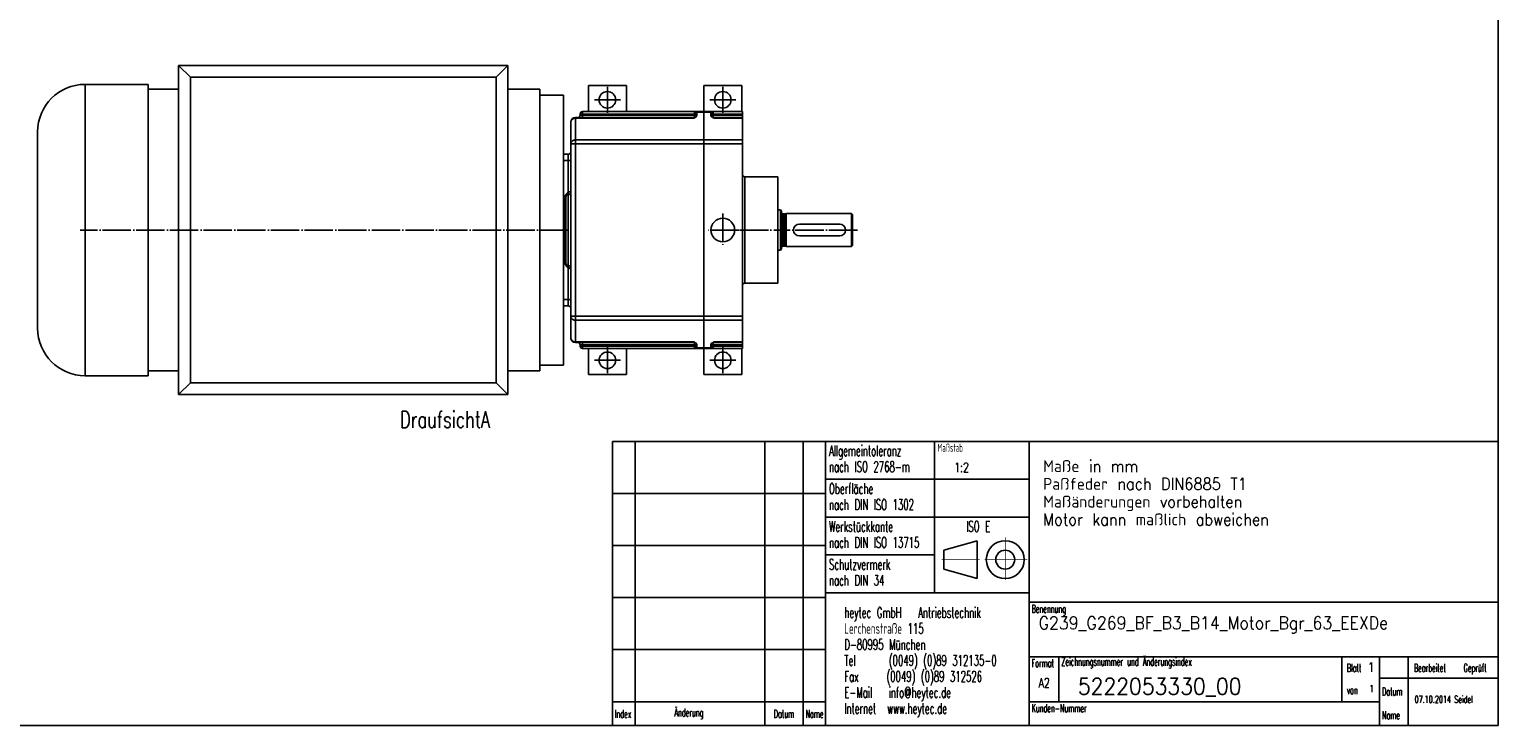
# Model space of a CAD drawing. Header units: inches. Extents: x 0 to 561, y 0 to 409.
# Tile 13 of 20: x 250 to 561, y 0 to 147. Entities that reach past the tile are written whole.
import ezdxf

# ---------------------------------------------------------------- set-up
doc = ezdxf.new("R2010")
doc.units = ezdxf.units.IN
doc.linetypes.add('DOT_CENTER', pattern=[14, 12, -1, 0, -1])
doc.layers.add('1', color=7, linetype='Continuous')
doc.styles.add('CONVERTER_11', font='txt.shx', dxfattribs={"width": 0.72})
doc.styles.add('CONVERTER_12', font='txt.shx', dxfattribs={"width": 0.9})
doc.styles.add('CONVERTER_13', font='simplex.shx', dxfattribs={"width": 0.665})
doc.styles.add('CONVERTER_14', font='txt.shx', dxfattribs={"width": 0.585})
doc.styles.add('CONVERTER_15', font='txt.shx', dxfattribs={"width": 0.63})

# ---------------------------------------------------------------- blocks, each defined once
blk = doc.blocks.new('014_G239_G269_BF_B3_B14_Motor_Bgr_63_EEXDe_1_1__1', base_point=(503.5, 139.75))
at = {"color": 7, "linetype": 'Continuous'}
for p, q in [((563, 278.75), (702, 278.75)), ((563, 139.75), (563, 278.75)), ((563, 278.75), (568, 273.75)), ((702, 278.75), (697, 273.75)), ((702, 139.75), (702, 278.75)), ((550.09, 270.75), (523.5, 270.75)), ((550.09, 268.75), (550.09, 270.75)), ((563, 268.75), (550.09, 268.75)), ((550.09, 149.75), (550.09, 268.75)), ((715.5, 268.75), (702, 268.75)), ((715.5, 266.25), (715.5, 268.75)), ((736, 259.25), (736, 270.25)), ((736, 270.25), (752, 270.25)), ((752, 270.25), (752, 259.25)), ((784.7, 270.25), (800.7, 270.25)), ((784.7, 259.25), (784.7, 270.25)), ((800.7, 270.25), (800.7, 259.25)), ((715.5, 152.25), (715.5, 266.25)), ((725.5, 266.25), (715.5, 266.25)), ((725.5, 241.25), (725.5, 266.25)), ((730.5, 256.75), (731.5, 256.75)), ((731.5, 256.75), (733.5, 256.75)), ((732.5, 257.75), (732.5, 258.25)), ((780.7, 259.25), (733.5, 259.25)), ((733.5, 256.75), (780.69, 256.75)), ((780.69, 256.48), (780.69, 256.75)), ((780.69, 256.75), (780.7, 256.75)), ((781.7, 259.25), (780.7, 259.25)), ((784.7, 259.25), (781.7, 259.25)), ((781.7, 258.98), (781.7, 259.25)), ((781.7, 258.25), (781.7, 258.98)), ((781.7, 257.75), (781.7, 258.25)), ((784.7, 259.25), (787.7, 259.25)), ((787.7, 259.25), (788.7, 259.25)), ((787.7, 258.98), (787.7, 259.25)), ((787.7, 258.25), (787.7, 258.98)), ((787.7, 257.75), (787.7, 258.25)), ((788.7, 259.25), (801, 259.25)), ((788.7, 256.75), (788.71, 256.75)), ((788.71, 256.75), (801, 256.75)), ((788.71, 256.48), (788.71, 256.75)), ((801, 258.25), (801, 259.25)), ((801, 258.25), (801, 257.75)), ((801, 256.75), (801, 257.75)), ((801, 256.48), (801, 256.75)), ((801, 247.33), (801, 256.48)), ((503.5, 167.75), (503.5, 250.75)), ((728.5, 245.6), (728.5, 254.75)), ((728.5, 245.6), (728.5, 242.25)), ((801, 245.6), (801, 247.33)), ((801, 232.75), (801, 245.6)), ((725.5, 238.55), (725.5, 241.25)), ((727.5, 241.25), (725.5, 241.25)), ((725.5, 211.55), (725.5, 238.55)), ((728.5, 242.25), (728.5, 239.01)), ((728.5, 239.01), (728.5, 225.76)), ((801, 185.75), (801, 232.75)), ((802, 231.75), (816, 231.75)), ((816, 231.75), (816, 217.75)), ((728.5, 225.76), (728.5, 225.25)), ((728.5, 225.25), (728.5, 193.25)), ((726.5, 223.25), (726.5, 223.23)), ((726.5, 223.23), (726.5, 211.78)), ((816, 217.75), (816, 200.75)), ((816, 217.75), (817, 217.75)), ((817.5, 217.25), (817, 217.75)), ((817, 217.75), (817, 200.75)), ((725.5, 206.95), (725.5, 211.55)), ((726.5, 211.78), (726.5, 206.72)), ((817.5, 217.25), (817.5, 216.65)), ((817.5, 216.65), (817.5, 201.85)), ((818.75, 216.05), (818.1, 216.05)), ((818.75, 216.05), (819.5, 216.25)), ((818.75, 216.05), (818.75, 209.25)), ((819.5, 216.25), (819.5, 202.25)), ((819.5, 216.25), (847, 216.25)), ((825.03, 211.75), (842.03, 211.75)), ((847, 216.25), (847, 202.25)), ((847.5, 215.75), (847, 216.25)), ((847.5, 215.75), (847.5, 202.75)), ((725.5, 179.95), (725.5, 206.95)), ((726.5, 206.72), (726.5, 195.27)), ((818.75, 209.25), (818.75, 202.45)), ((842.03, 206.75), (825.03, 206.75)), ((816, 200.75), (817, 200.75)), ((816, 200.75), (816, 186.75)), ((817.5, 201.25), (817, 200.75)), ((817.5, 201.85), (817.5, 201.25)), ((818.75, 202.45), (818.1, 202.45)), ((818.75, 202.45), (819.5, 202.25)), ((819.5, 202.25), (847, 202.25)), ((847.5, 202.75), (847, 202.25)), ((726.5, 195.27), (726.5, 195.25)), ((728.5, 193.25), (728.5, 192.74)), ((728.5, 192.74), (728.5, 179.49)), ((802, 186.75), (816, 186.75)), ((801, 172.9), (801, 185.75)), ((725.5, 177.25), (725.5, 179.95)), ((727.5, 177.25), (725.5, 177.25)), ((725.5, 152.25), (725.5, 177.25)), ((728.5, 179.49), (728.5, 176.25)), ((728.5, 176.25), (728.5, 172.9)), ((728.5, 172.9), (728.5, 163.75)), ((801, 172.9), (801, 171.17)), ((801, 171.17), (801, 162.02)), ((730.5, 161.75), (731.5, 161.75)), ((731.5, 161.75), (733.5, 161.75)), ((733.5, 161.75), (780.69, 161.75)), ((780.69, 162.02), (780.69, 161.75)), ((780.69, 161.75), (780.7, 161.75)), ((788.7, 161.75), (788.71, 161.75)), ((788.71, 162.02), (788.71, 161.75)), ((788.71, 161.75), (801, 161.75)), ((801, 162.02), (801, 161.75)), ((801, 161.75), (801, 160.75)), ((732.5, 160.75), (732.5, 160.25)), ((780.7, 159.25), (733.5, 159.25)), ((736, 148.25), (736, 159.25)), ((752, 159.25), (752, 148.25)), ((781.7, 159.25), (780.7, 159.25)), ((781.7, 160.75), (781.7, 160.25)), ((781.7, 160.25), (781.7, 159.52)), ((781.7, 159.25), (781.7, 159.52)), ((784.7, 159.25), (781.7, 159.25)), ((784.7, 159.25), (787.7, 159.25)), ((784.7, 148.25), (784.7, 159.25)), ((787.7, 160.75), (787.7, 160.25)), ((787.7, 160.25), (787.7, 159.52)), ((787.7, 159.52), (787.7, 159.25)), ((787.7, 159.25), (788.7, 159.25)), ((788.7, 159.25), (801, 159.25)), ((800.7, 159.25), (800.7, 148.25)), ((801, 160.25), (801, 160.75)), ((801, 160.25), (801, 159.25)), ((550.09, 147.75), (550.09, 149.75)), ((563, 149.75), (550.09, 149.75)), ((715.5, 149.75), (702, 149.75)), ((715.5, 149.75), (715.5, 152.25)), ((725.5, 152.25), (715.5, 152.25)), ((550.09, 147.75), (523.5, 147.75)), ((568, 144.75), (563, 139.75)), ((697, 144.75), (702, 139.75)), ((752, 148.25), (736, 148.25)), ((800.7, 148.25), (784.7, 148.25)), ((563, 139.75), (702, 139.75))]:
    blk.add_line(p, q, dxfattribs=at)
at = {"color": 8, "linetype": 'Continuous'}
for p, q in [((568, 273.75), (697, 273.75)), ((568, 144.75), (568, 273.75)), ((697, 144.75), (697, 273.75)), ((523.5, 147.75), (523.5, 270.75)), ((730.5, 256.75), (730.5, 256.48)), ((730.5, 256.48), (780.69, 256.48)), ((730.5, 247.33), (730.5, 256.48)), ((732.5, 258.25), (733.5, 258.25)), ((732.5, 257.75), (733.5, 257.75)), ((733.5, 258.25), (733.5, 259.25)), ((733.5, 257.75), (733.5, 258.25)), ((780.7, 258.25), (733.5, 258.25)), ((733.5, 256.75), (733.5, 257.75)), ((733.5, 257.75), (780.7, 257.75)), ((780.7, 257.75), (780.7, 258.25)), ((780.7, 256.75), (780.7, 257.75)), ((781.7, 257.75), (780.7, 257.75)), ((784.7, 258.98), (781.7, 258.98)), ((784.7, 258.98), (784.7, 259.25)), ((784.7, 258.98), (787.7, 258.98)), ((784.7, 247.33), (784.7, 258.98)), ((787.7, 257.75), (788.7, 257.75)), ((801, 258.25), (788.7, 258.25)), ((788.7, 257.75), (788.7, 258.25)), ((801, 257.75), (788.7, 257.75)), ((788.7, 256.75), (788.7, 257.75)), ((788.71, 256.48), (801, 256.48)), ((730.5, 245.6), (728.5, 245.6)), ((730.5, 247.33), (784.7, 247.33)), ((730.5, 247.33), (730.5, 245.6)), ((730.5, 245.6), (784.7, 245.6)), ((730.5, 245.6), (730.5, 172.9)), ((784.7, 247.33), (801, 247.33)), ((784.7, 245.6), (784.7, 247.33)), ((784.7, 245.6), (801, 245.6)), ((784.7, 245.6), (784.7, 172.9)), ((727.5, 238.55), (725.5, 238.55)), ((727.5, 238.55), (727.5, 241.25)), ((727.5, 225.3), (727.5, 238.55)), ((802, 231.75), (802, 186.75)), ((727.5, 225.3), (727.5, 224.25)), ((727.5, 194.25), (727.5, 224.25)), ((726, 223), (726, 211.55)), ((725.5, 211.55), (726, 211.55)), ((818.1, 216.05), (818.1, 209.25)), ((725.5, 206.95), (726, 206.95)), ((726, 195.5), (726, 206.95)), ((818.1, 209.25), (818.1, 202.45)), ((727.5, 194.25), (727.5, 193.2)), ((727.5, 193.2), (727.5, 179.95)), ((727.5, 179.95), (725.5, 179.95)), ((727.5, 179.95), (727.5, 177.25)), ((730.5, 172.9), (728.5, 172.9)), ((730.5, 172.9), (784.7, 172.9)), ((730.5, 172.9), (730.5, 171.17)), ((730.5, 171.17), (730.5, 162.02)), ((730.5, 171.17), (784.7, 171.17)), ((784.7, 172.9), (801, 172.9)), ((784.7, 172.9), (784.7, 171.17)), ((784.7, 171.17), (801, 171.17)), ((784.7, 171.17), (784.7, 159.52)), ((730.5, 162.02), (730.5, 161.75)), ((730.5, 162.02), (780.69, 162.02)), ((733.5, 161.75), (733.5, 160.75)), ((780.7, 161.75), (780.7, 160.75)), ((788.7, 161.75), (788.7, 160.75)), ((788.71, 162.02), (801, 162.02)), ((732.5, 160.75), (733.5, 160.75)), ((732.5, 160.25), (733.5, 160.25)), ((733.5, 160.75), (733.5, 160.25)), ((733.5, 160.75), (780.7, 160.75)), ((733.5, 160.25), (733.5, 159.25)), ((780.7, 160.25), (733.5, 160.25)), ((780.7, 160.75), (780.7, 160.25)), ((781.7, 160.75), (780.7, 160.75)), ((784.7, 159.52), (781.7, 159.52)), ((784.7, 159.52), (787.7, 159.52)), ((784.7, 159.52), (784.7, 159.25)), ((787.7, 160.75), (788.7, 160.75)), ((801, 160.75), (788.7, 160.75)), ((788.7, 160.75), (788.7, 160.25)), ((788.7, 160.25), (801, 160.25)), ((568, 144.75), (697, 144.75))]:
    blk.add_line(p, q, dxfattribs=at)
at = {"color": 7, "linetype": 'Continuous'}
for centre, radius in [((744, 264.25), 3.5), ((792.7, 264.25), 3.5), ((792.7, 209.25), 5), ((744, 154.25), 3.5), ((792.7, 154.25), 3.5)]:
    blk.add_circle(centre, radius, dxfattribs=at)
for centre, radius, start, end in [((523.5, 250.75), 20, 90, 180), ((730.5, 254.75), 2, 90, 180), ((731.5, 257.75), 1, 270, 0), ((733.5, 258.25), 1, 90, 180), ((780.7, 257.75), 1, 270, 0), ((788.7, 257.75), 1, 180, 270), ((727.5, 242.25), 1, 270, 0), ((802, 232.75), 1, 180, 270), ((727.5, 223.25), 1, 90, 180), ((727.5, 225.25), 1, 270, 0), ((818.1, 216.65), 0.6, 180, 270), ((825.03, 209.25), 2.5, 90, 270), ((842.03, 209.25), 2.5, 270, 90), ((818.1, 201.85), 0.6, 90, 180), ((727.5, 195.25), 1, 180, 270), ((727.5, 193.25), 1, 0, 90), ((802, 185.75), 1, 90, 180), ((727.5, 176.25), 1, 0, 90), ((523.5, 167.75), 20, 180, 270), ((730.5, 163.75), 2, 180, 270), ((731.5, 160.75), 1, 0, 90), ((780.7, 160.75), 1, 0, 90), ((788.7, 160.75), 1, 90, 180), ((733.5, 160.25), 1, 180, 270)]:
    blk.add_arc(centre, radius, start, end, dxfattribs=at)
at = {"color": 8, "linetype": 'Continuous'}
for points, knots in [([(728.5, 254.75), (728.51, 254.9), (728.54, 255.21), (728.75, 255.63), (729.08, 256), (729.5, 256.27), (729.98, 256.45), (730.33, 256.47), (730.5, 256.48)], [0, 0, 0, 0, 0.453438, 0.916499, 1.395769, 1.8931, 2.405558, 2.92655, 2.92655, 2.92655, 2.92655]), ([(780.7, 259.25), (780.7, 259.24), (780.7, 259.21), (780.7, 259.15), (780.7, 259.06), (780.7, 258.99), (780.7, 258.96)], [0, 0, 0, 0, 0.0380602, 0.0761205, 0.2003026, 0.2928932, 0.2928932, 0.2928932, 0.2928932]), ([(780.7, 258.96), (780.7, 258.9), (780.7, 258.79), (780.7, 258.63), (780.7, 258.48), (780.7, 258.36), (780.7, 258.28), (780.7, 258.25)], [0, 0, 0, 0, 0.1640485, 0.3244233, 0.4948664, 0.6024434, 0.7071068, 0.7071068, 0.7071068, 0.7071068]), ([(781.26, 258.81), (781.18, 258.83), (780.99, 258.89), (780.81, 258.93), (780.7, 258.96)], [0, 0, 0, 0, 0.2493036, 0.5779301, 0.5779301, 0.5779301, 0.5779301]), ([(780.7, 258.25), (780.77, 258.25), (780.89, 258.25), (781.08, 258.25), (781.25, 258.25), (781.36, 258.25), (781.41, 258.25)], [0, 0, 0, 0, 0.1950903, 0.3826835, 0.5555702, 0.7071068, 0.7071068, 0.7071068, 0.7071068]), ([(781.26, 258.81), (781.29, 258.84), (781.36, 258.91), (781.47, 259.02), (781.58, 259.13), (781.66, 259.21), (781.7, 259.25)], [0, 0, 0, 0, 0.1443208, 0.2886415, 0.4567164, 0.6247913, 0.6247913, 0.6247913, 0.6247913]), ([(781.26, 258.81), (781.26, 258.78), (781.27, 258.74), (781.3, 258.67), (781.33, 258.62), (781.37, 258.54), (781.4, 258.42), (781.41, 258.32), (781.41, 258.25)], [0, 0, 0, 0, 0.0733537, 0.1406457, 0.2044728, 0.2780075, 0.3888494, 0.5861655, 0.5861655, 0.5861655, 0.5861655]), ([(781.41, 258.25), (781.45, 258.25), (781.52, 258.25), (781.61, 258.25), (781.66, 258.25), (781.69, 258.25), (781.7, 258.25)], [0, 0, 0, 0, 0.1243628, 0.2167728, 0.254833, 0.2928932, 0.2928932, 0.2928932, 0.2928932]), ([(788.14, 258.81), (788.11, 258.84), (788.04, 258.91), (787.93, 259.02), (787.82, 259.13), (787.74, 259.21), (787.7, 259.25)], [0, 0, 0, 0, 0.1443208, 0.2886415, 0.4567164, 0.6247913, 0.6247913, 0.6247913, 0.6247913]), ([(787.99, 258.25), (787.95, 258.25), (787.88, 258.25), (787.8, 258.25), (787.74, 258.25), (787.71, 258.25), (787.7, 258.25)], [0, 0, 0, 0, 0.1188523, 0.2167728, 0.254833, 0.2928932, 0.2928932, 0.2928932, 0.2928932]), ([(788.14, 258.81), (788.14, 258.78), (788.13, 258.74), (788.1, 258.67), (788.07, 258.62), (788.03, 258.54), (788, 258.42), (787.99, 258.32), (787.99, 258.25)], [0, 0, 0, 0, 0.0733537, 0.1406457, 0.2044728, 0.2780075, 0.3888494, 0.5861655, 0.5861655, 0.5861655, 0.5861655]), ([(788.7, 258.25), (788.63, 258.25), (788.51, 258.25), (788.32, 258.25), (788.15, 258.25), (788.04, 258.25), (787.99, 258.25)], [0, 0, 0, 0, 0.1950903, 0.3826835, 0.5547737, 0.7071068, 0.7071068, 0.7071068, 0.7071068]), ([(788.14, 258.81), (788.22, 258.83), (788.41, 258.89), (788.59, 258.93), (788.7, 258.96)], [0, 0, 0, 0, 0.2493036, 0.5779301, 0.5779301, 0.5779301, 0.5779301]), ([(788.7, 259.25), (788.7, 259.24), (788.7, 259.21), (788.7, 259.16), (788.7, 259.07), (788.7, 259), (788.7, 258.96)], [0, 0, 0, 0, 0.0380602, 0.0761205, 0.1685304, 0.2928932, 0.2928932, 0.2928932, 0.2928932]), ([(788.7, 258.96), (788.7, 258.91), (788.7, 258.8), (788.7, 258.63), (788.7, 258.44), (788.7, 258.32), (788.7, 258.25)], [0, 0, 0, 0, 0.1515365, 0.3244233, 0.5120164, 0.7071068, 0.7071068, 0.7071068, 0.7071068]), ([(728.5, 245.6), (728.51, 245.75), (728.54, 246.05), (728.75, 246.48), (729.08, 246.84), (729.5, 247.11), (729.98, 247.29), (730.33, 247.32), (730.5, 247.33)], [0, 0, 0, 0, 0.453438, 0.916499, 1.395769, 1.8931, 2.405558, 2.92655, 2.92655, 2.92655, 2.92655]), ([(728.5, 239.01), (728.49, 238.97), (728.47, 238.88), (728.36, 238.77), (728.2, 238.68), (727.99, 238.61), (727.75, 238.56), (727.59, 238.55), (727.5, 238.55)], [0, 0, 0, 0, 0.123916, 0.273266, 0.458587, 0.678233, 0.923759, 1.183053, 1.183053, 1.183053, 1.183053]), ([(726, 223), (726, 223.03), (726, 223.08), (726.01, 223.16), (726.02, 223.24), (726.03, 223.33), (726.06, 223.45), (726.1, 223.59), (726.16, 223.73), (726.24, 223.9), (726.36, 224.1), (726.54, 224.35), (726.75, 224.6), (726.95, 224.8), (727.12, 224.96), (727.22, 225.06), (727.31, 225.13), (727.36, 225.18), (727.4, 225.22), (727.44, 225.25), (727.47, 225.28), (727.49, 225.3), (727.5, 225.3)], [0, 0, 0, 0, 0.090461, 0.160849, 0.237219, 0.320329, 0.453268, 0.609102, 0.753972, 0.894501, 1.179064, 1.455681, 1.805396, 2.153142, 2.323828, 2.496429, 2.582434, 2.667302, 2.705591, 2.752645, 2.795296, 2.83795, 2.83795, 2.83795, 2.83795]), ([(726.53, 223.51), (726.54, 223.55), (726.56, 223.62), (726.6, 223.74), (726.65, 223.85), (726.71, 223.97), (726.78, 224.1), (726.85, 224.22), (726.92, 224.34), (727, 224.47), (727.08, 224.6), (727.16, 224.73), (727.25, 224.87), (727.33, 225.01), (727.42, 225.16), (727.47, 225.26), (727.5, 225.3)], [0, 0, 0, 0, 0.113616, 0.228618, 0.361247, 0.496559, 0.632924, 0.775747, 0.918505, 1.068694, 1.217443, 1.377371, 1.53728, 1.702463, 1.875587, 2.042607, 2.042607, 2.042607, 2.042607]), ([(728.5, 225.76), (728.49, 225.72), (728.47, 225.63), (728.36, 225.52), (728.2, 225.43), (727.99, 225.36), (727.75, 225.31), (727.59, 225.31), (727.5, 225.3)], [0, 0, 0, 0, 0.123916, 0.273266, 0.458587, 0.678233, 0.923759, 1.183053, 1.183053, 1.183053, 1.183053]), ([(726.5, 223.23), (726.5, 223.23), (726.5, 223.23), (726.5, 223.22), (726.5, 223.21), (726.5, 223.2), (726.49, 223.19), (726.49, 223.18), (726.49, 223.17), (726.48, 223.16), (726.47, 223.15), (726.46, 223.14), (726.46, 223.13), (726.44, 223.12), (726.43, 223.11), (726.42, 223.1), (726.4, 223.09), (726.39, 223.08), (726.37, 223.07), (726.35, 223.07), (726.33, 223.06), (726.32, 223.05), (726.29, 223.04), (726.27, 223.04), (726.25, 223.03), (726.23, 223.02), (726.21, 223.02), (726.18, 223.01), (726.16, 223.01), (726.14, 223.01), (726.11, 223), (726.09, 223), (726.07, 223), (726.05, 223), (726.02, 223), (726.01, 223), (726, 223)], [0, 0, 0, 0, 0.0026006, 0.0052146, 0.0149393, 0.0249205, 0.0352221, 0.0459083, 0.0570417, 0.0686807, 0.0808782, 0.09368, 0.1080632, 0.1232132, 0.1391529, 0.1558923, 0.1734297, 0.191751, 0.2108314, 0.2306349, 0.2511164, 0.272222, 0.2938904, 0.3160539, 0.3386404, 0.3615738, 0.384776, 0.4081677, 0.4316701, 0.4552056, 0.478699, 0.5020783, 0.5252755, 0.5482273, 0.5708752, 0.5931665, 0.5931665, 0.5931665, 0.5931665]), ([(726, 211.55), (726.01, 211.55), (726.02, 211.55), (726.05, 211.55), (726.07, 211.55), (726.09, 211.56), (726.11, 211.56), (726.14, 211.56), (726.16, 211.56), (726.18, 211.57), (726.21, 211.57), (726.23, 211.58), (726.25, 211.58), (726.27, 211.59), (726.29, 211.6), (726.32, 211.6), (726.33, 211.61), (726.35, 211.62), (726.37, 211.63), (726.39, 211.64), (726.4, 211.65), (726.42, 211.66), (726.43, 211.67), (726.44, 211.68), (726.46, 211.69), (726.46, 211.7), (726.47, 211.71), (726.48, 211.72), (726.49, 211.73), (726.49, 211.74), (726.49, 211.75), (726.5, 211.76), (726.5, 211.77), (726.5, 211.77), (726.5, 211.78), (726.5, 211.78), (726.5, 211.78)], [0, 0, 0, 0, 0.0222913, 0.0449393, 0.0678911, 0.0910882, 0.1144676, 0.1379609, 0.1614964, 0.1849988, 0.2083906, 0.2315927, 0.2545261, 0.2771126, 0.2992762, 0.3209445, 0.3420501, 0.3625316, 0.3823351, 0.4014155, 0.4197368, 0.4372742, 0.4540136, 0.4699532, 0.4851033, 0.4994865, 0.5122882, 0.5244857, 0.5361247, 0.547258, 0.5579443, 0.5682458, 0.578227, 0.5879517, 0.5905657, 0.5931663, 0.5931663, 0.5931663, 0.5931663]), ([(726, 211.55), (726, 211.18), (726, 210.41), (726, 209.25), (726, 208.09), (726, 207.32), (726, 206.95)], [0, 0, 0, 0, 1.117074, 2.301586, 3.486098, 4.603172, 4.603172, 4.603172, 4.603172]), ([(726, 206.95), (726.01, 206.95), (726.02, 206.95), (726.05, 206.95), (726.07, 206.95), (726.09, 206.94), (726.11, 206.94), (726.14, 206.94), (726.16, 206.94), (726.18, 206.93), (726.21, 206.93), (726.23, 206.92), (726.25, 206.92), (726.27, 206.91), (726.29, 206.9), (726.32, 206.9), (726.33, 206.89), (726.35, 206.88), (726.37, 206.87), (726.39, 206.86), (726.4, 206.85), (726.42, 206.84), (726.43, 206.83), (726.44, 206.82), (726.46, 206.81), (726.46, 206.8), (726.47, 206.79), (726.48, 206.78), (726.49, 206.77), (726.49, 206.76), (726.49, 206.75), (726.5, 206.74), (726.5, 206.73), (726.5, 206.73), (726.5, 206.72), (726.5, 206.72), (726.5, 206.72)], [0, 0, 0, 0, 0.0222913, 0.0449393, 0.0678911, 0.0910882, 0.1144676, 0.1379609, 0.1614964, 0.1849988, 0.2083906, 0.2315927, 0.2545261, 0.2771126, 0.2992762, 0.3209445, 0.3420501, 0.3625316, 0.3823351, 0.4014155, 0.4197368, 0.4372742, 0.4540136, 0.4699532, 0.4851033, 0.4994865, 0.5122882, 0.5244857, 0.5361247, 0.547258, 0.5579443, 0.5682458, 0.578227, 0.5879517, 0.5905657, 0.5931663, 0.5931663, 0.5931663, 0.5931663]), ([(726.5, 195.27), (726.5, 195.27), (726.5, 195.27), (726.5, 195.28), (726.5, 195.29), (726.5, 195.3), (726.49, 195.31), (726.49, 195.32), (726.49, 195.33), (726.48, 195.34), (726.47, 195.35), (726.46, 195.36), (726.46, 195.37), (726.44, 195.38), (726.43, 195.39), (726.42, 195.4), (726.4, 195.41), (726.39, 195.42), (726.37, 195.43), (726.35, 195.43), (726.33, 195.44), (726.32, 195.45), (726.29, 195.46), (726.27, 195.46), (726.25, 195.47), (726.23, 195.48), (726.21, 195.48), (726.18, 195.49), (726.16, 195.49), (726.14, 195.49), (726.11, 195.5), (726.09, 195.5), (726.07, 195.5), (726.05, 195.5), (726.02, 195.5), (726.01, 195.5), (726, 195.5)], [0, 0, 0, 0, 0.0026006, 0.0052146, 0.0149393, 0.0249205, 0.0352221, 0.0459083, 0.0570417, 0.0686807, 0.0808782, 0.09368, 0.1080632, 0.1232132, 0.1391529, 0.1558923, 0.1734297, 0.191751, 0.2108314, 0.2306349, 0.2511164, 0.272222, 0.2938904, 0.3160539, 0.3386404, 0.3615738, 0.384776, 0.4081677, 0.4316701, 0.4552056, 0.478699, 0.5020783, 0.5252755, 0.5482273, 0.5708752, 0.5931665, 0.5931665, 0.5931665, 0.5931665]), ([(726, 195.5), (726, 195.47), (726, 195.42), (726.01, 195.34), (726.02, 195.26), (726.03, 195.17), (726.06, 195.05), (726.1, 194.91), (726.16, 194.77), (726.24, 194.6), (726.36, 194.4), (726.54, 194.15), (726.75, 193.9), (726.95, 193.7), (727.12, 193.54), (727.22, 193.44), (727.31, 193.37), (727.36, 193.32), (727.4, 193.28), (727.44, 193.25), (727.47, 193.22), (727.49, 193.2), (727.5, 193.2)], [0, 0, 0, 0, 0.090273, 0.160546, 0.240102, 0.31974, 0.452677, 0.608411, 0.753296, 0.893773, 1.178403, 1.455067, 1.805076, 2.15277, 2.324501, 2.49624, 2.582492, 2.667207, 2.70758, 2.752597, 2.795272, 2.83795, 2.83795, 2.83795, 2.83795]), ([(726.53, 194.99), (726.54, 194.95), (726.56, 194.88), (726.6, 194.76), (726.65, 194.65), (726.71, 194.53), (726.78, 194.4), (726.85, 194.28), (726.92, 194.16), (727, 194.03), (727.08, 193.9), (727.19, 193.73), (727.33, 193.49), (727.44, 193.3), (727.5, 193.2)], [0, 0, 0, 0, 0.113381, 0.228241, 0.360814, 0.496088, 0.632455, 0.775251, 0.918074, 1.068243, 1.216902, 1.377029, 1.685823, 2.042601, 2.042601, 2.042601, 2.042601]), ([(727.5, 193.2), (727.59, 193.19), (727.75, 193.19), (727.99, 193.14), (728.2, 193.07), (728.36, 192.98), (728.47, 192.87), (728.49, 192.78), (728.5, 192.74)], [0, 0, 0, 0, 0.259294, 0.50482, 0.724466, 0.909787, 1.059137, 1.183053, 1.183053, 1.183053, 1.183053]), ([(727.5, 179.95), (727.59, 179.95), (727.75, 179.94), (727.99, 179.89), (728.2, 179.82), (728.36, 179.73), (728.47, 179.62), (728.49, 179.53), (728.5, 179.49)], [0, 0, 0, 0, 0.259294, 0.50482, 0.724466, 0.909787, 1.059137, 1.183053, 1.183053, 1.183053, 1.183053]), ([(730.5, 171.17), (730.33, 171.18), (729.98, 171.21), (729.5, 171.39), (729.08, 171.66), (728.75, 172.02), (728.54, 172.45), (728.51, 172.75), (728.5, 172.9)], [0, 0, 0, 0, 0.520992, 1.03345, 1.530781, 2.010051, 2.473112, 2.92655, 2.92655, 2.92655, 2.92655]), ([(730.5, 162.02), (730.33, 162.03), (729.98, 162.05), (729.5, 162.23), (729.08, 162.5), (728.75, 162.87), (728.54, 163.29), (728.51, 163.6), (728.5, 163.75)], [0, 0, 0, 0, 0.520992, 1.03345, 1.530781, 2.010051, 2.473112, 2.92655, 2.92655, 2.92655, 2.92655]), ([(780.7, 159.54), (780.7, 159.6), (780.7, 159.71), (780.7, 159.87), (780.7, 160.02), (780.7, 160.14), (780.7, 160.22), (780.7, 160.25)], [0, 0, 0, 0, 0.1669126, 0.3244233, 0.4950135, 0.602894, 0.7071068, 0.7071068, 0.7071068, 0.7071068]), ([(780.7, 160.25), (780.77, 160.25), (780.89, 160.25), (781.08, 160.25), (781.25, 160.25), (781.36, 160.25), (781.41, 160.25)], [0, 0, 0, 0, 0.1950903, 0.3826835, 0.5555702, 0.7071068, 0.7071068, 0.7071068, 0.7071068]), ([(781.26, 159.69), (781.18, 159.67), (780.99, 159.61), (780.81, 159.57), (780.7, 159.54)], [0, 0, 0, 0, 0.2493036, 0.5779301, 0.5779301, 0.5779301, 0.5779301]), ([(780.7, 159.25), (780.7, 159.26), (780.7, 159.29), (780.7, 159.35), (780.7, 159.44), (780.7, 159.51), (780.7, 159.54)], [0, 0, 0, 0, 0.0380602, 0.0761205, 0.198818, 0.2928932, 0.2928932, 0.2928932, 0.2928932]), ([(781.26, 159.69), (781.26, 159.72), (781.27, 159.76), (781.3, 159.83), (781.33, 159.88), (781.37, 159.96), (781.4, 160.08), (781.41, 160.18), (781.41, 160.25)], [0, 0, 0, 0, 0.0733537, 0.1406457, 0.2044728, 0.2780075, 0.3888494, 0.5861655, 0.5861655, 0.5861655, 0.5861655]), ([(781.26, 159.69), (781.29, 159.66), (781.36, 159.59), (781.47, 159.48), (781.58, 159.37), (781.66, 159.29), (781.7, 159.25)], [0, 0, 0, 0, 0.1443208, 0.2886415, 0.4567164, 0.6247913, 0.6247913, 0.6247913, 0.6247913]), ([(781.41, 160.25), (781.45, 160.25), (781.52, 160.25), (781.61, 160.25), (781.66, 160.25), (781.69, 160.25), (781.7, 160.25)], [0, 0, 0, 0, 0.1243628, 0.2167728, 0.254833, 0.2928932, 0.2928932, 0.2928932, 0.2928932]), ([(787.99, 160.25), (787.95, 160.25), (787.88, 160.25), (787.8, 160.25), (787.74, 160.25), (787.71, 160.25), (787.7, 160.25)], [0, 0, 0, 0, 0.1170443, 0.2167728, 0.254833, 0.2928932, 0.2928932, 0.2928932, 0.2928932]), ([(788.14, 159.69), (788.11, 159.66), (788.04, 159.59), (787.93, 159.48), (787.82, 159.37), (787.74, 159.29), (787.7, 159.25)], [0, 0, 0, 0, 0.1443208, 0.2886415, 0.4567164, 0.6247913, 0.6247913, 0.6247913, 0.6247913]), ([(788.14, 159.69), (788.14, 159.72), (788.13, 159.76), (788.1, 159.83), (788.07, 159.88), (788.03, 159.96), (788, 160.08), (787.99, 160.18), (787.99, 160.25)], [0, 0, 0, 0, 0.0733537, 0.1406457, 0.2044728, 0.2780075, 0.3888494, 0.5861655, 0.5861655, 0.5861655, 0.5861655]), ([(788.7, 160.25), (788.63, 160.25), (788.51, 160.25), (788.32, 160.25), (788.15, 160.25), (788.04, 160.25), (787.99, 160.25)], [0, 0, 0, 0, 0.1950903, 0.3826835, 0.5561059, 0.7071068, 0.7071068, 0.7071068, 0.7071068]), ([(788.14, 159.69), (788.22, 159.67), (788.41, 159.61), (788.59, 159.57), (788.7, 159.54)], [0, 0, 0, 0, 0.2493036, 0.5779301, 0.5779301, 0.5779301, 0.5779301]), ([(788.7, 159.54), (788.7, 159.59), (788.7, 159.7), (788.7, 159.87), (788.7, 160.06), (788.7, 160.18), (788.7, 160.25)], [0, 0, 0, 0, 0.1515365, 0.3244233, 0.5120164, 0.7071068, 0.7071068, 0.7071068, 0.7071068]), ([(788.7, 159.25), (788.7, 159.26), (788.7, 159.29), (788.7, 159.34), (788.7, 159.43), (788.7, 159.5), (788.7, 159.54)], [0, 0, 0, 0, 0.0380602, 0.0761205, 0.1685304, 0.2928932, 0.2928932, 0.2928932, 0.2928932])]:
    blk.add_open_spline(points, degree=3, knots=knots, dxfattribs=at)
at = {"layer": '1', "color": 2, "linetype": 'DOT_CENTER'}
for p, q in [((744, 269.75), (744, 258.75)), ((792.7, 269.75), (792.7, 258.75)), ((749.5, 264.25), (738.5, 264.25)), ((798.2, 264.25), (787.2, 264.25)), ((792.7, 216.25), (792.7, 202.25)), ((727.5, 209.25), (521.5, 209.25)), ((799.7, 209.25), (785.7, 209.25)), ((800, 209.25), (819.5, 209.25)), ((849.5, 209.25), (816.1, 209.25)), ((744, 159.75), (744, 148.75)), ((792.7, 159.75), (792.7, 148.75)), ((749.5, 154.25), (738.5, 154.25)), ((798.2, 154.25), (787.2, 154.25))]:
    blk.add_line(p, q, dxfattribs=at)
blk = doc.blocks.new('5222053330_00_G239_G269_BF_B3_B14_Motor_Bgr_63_EEXDe_1__2', base_point=(503.5, 139.75))
blk.add_blockref('014_G239_G269_BF_B3_B14_Motor_Bgr_63_EEXDe_1_1__1', (503.5, 139.75))
blk = doc.blocks.new('DraufsichtA_von_', base_point=(675.5, 209.25))
blk.add_blockref('5222053330_00_G239_G269_BF_B3_B14_Motor_Bgr_63_EEXDe_1__2', (503.5, 139.75))
at = {"layer": '1', "color": 3, "insert": (675.5, 132.75), "char_height": 7, "attachment_point": 2, "line_spacing_factor": 1.320528, "style": 'CONVERTER_11'}
blk.add_mtext('DraufsichtA', dxfattribs=at)
blk = doc.blocks.new('Schriftkopf', base_point=(466.4, 42.93))
at = {"layer": '1', "color": 7, "linetype": 'Continuous'}
for p, q in [((373.06, 60), (373.06, 0.03)), ((559.96, 60), (373.06, 60)), ((559.96, 60), (559.96, 0.03)), ((373.06, 0.03), (559.96, 0.03)), ((373.06, 0.03), (559.96, 0.03))]:
    blk.add_line(p, q, dxfattribs=at)
at = {"layer": '1', "color": 2, "linetype": 'Continuous'}
for p, q in [((377.83, 60), (377.83, 0.03)), ((405.2, 60), (405.2, 0.03)), ((413.31, 60), (413.31, 0.03)), ((418.03, 60), (418.03, 0.03)), ((441.02, 60), (441.02, 28.02)), ((461.01, 60), (461.01, 0.03)), ((418.03, 52.01), (461.01, 52.01)), ((418.03, 49.01), (373.06, 49.01)), ((418.03, 44.01), (441.02, 44.01)), ((441.02, 44.01), (461.01, 44.01)), ((418.03, 38.02), (373.06, 38.02)), ((443.02, 37.03), (450.02, 39.03)), ((450.02, 39.03), (450.02, 31.03)), ((418.03, 36.02), (441.02, 36.02)), ((443.02, 37.03), (443.02, 33.03)), ((443.02, 33.03), (450.02, 31.03)), ((418.03, 28.02), (441.02, 28.02)), ((441.02, 28.02), (461.01, 28.02)), ((373.06, 27.02), (418.03, 27.02)), ((461.01, 26.02), (559.96, 26.02)), ((373.06, 16.03), (418.03, 16.03)), ((461.01, 14.53), (559.96, 14.53)), ((467.3, 14.53), (467.3, 5.03)), ((526.98, 14.53), (526.98, 5.03)), ((534.98, 14.53), (534.98, 0.03)), ((540.97, 0.03), (540.97, 14.53)), ((534.98, 10.03), (559.96, 10.03)), ((418.03, 5.03), (373.06, 5.03)), ((461.01, 5.03), (534.98, 5.03))]:
    blk.add_line(p, q, dxfattribs=at)
at = {"layer": '1', "color": 2, "linetype": 'DOT_CENTER', "const_width": 0.15}
for points in [[(455.96, 39.72), (455.96, 30.72)], [(442.53, 35.03), (450.54, 35.03)], [(460.65, 35.03), (451.65, 35.03)]]:
    blk.add_lwpolyline(points, dxfattribs=at)
at = {"layer": '1', "color": 2, "linetype": 'Continuous'}
for radius in [4, 2]:
    blk.add_circle((455.96, 35.03), radius, dxfattribs=at)
at = {"layer": '1', "color": 2}
for s, insert, char_height, attachment_point, line_spacing_factor, style in [('Allgemeintoleranz\\Pnach ISO 2768-m\\P ', (418.75, 59.15), 2.2489, 1, 0.90036, 'CONVERTER_14'), ('Maßstab', (441.66, 59.51), 1.699, 1, 0.90036, 'CONVERTER_14'), ('1:2', (445.21, 55.5), 1.999, 1, 1.320528, 'CONVERTER_11'), ('Oberfläche \\Pnach DIN ISO 1302\\P ', (418.75, 51.15), 2.2489, 1, 0.90036, 'CONVERTER_14'), ('Werkstückkante \\Pnach DIN ISO 13715 ', (418.75, 43.16), 2.2489, 1, 0.90036, 'CONVERTER_14'), ('ISO E ', (447.74, 43.16), 2.249, 1, 0.90036, 'CONVERTER_14'), ('Schutzvermerk\\Pnach DIN 34 ', (418.75, 35.16), 2.2489, 1, 0.90036, 'CONVERTER_14'), ('heytec GmbH   Antriebstechnik\\PLerchenstraße 115\\PD-80995 München\\PTel      (0049) (0)89 312135-0\\PFax     (0049) (0)89 312526 \\PE-Mail   info@heytec.de\\PInternet  www.heytec.de', (421.99, 24.99), 2.2489, 1, 0.90036, 'CONVERTER_14'), ('Benennung', (461.51, 25.52), 1.699, 1, 0.90036, 'CONVERTER_14'), ('G239_G269_BF_B3_B14_Motor_Bgr_63_EEXDe', (463.01, 23.02), 2.7, 1, 1.320528, 'CONVERTER_12'), ('Format', (461.51, 14.03), 1.699, 1, 0.90036, 'CONVERTER_14'), ('Zeichnungsnummer und Änderungsindex', (467.8, 14.34), 1.6992, 1, 0.90036, 'CONVERTER_14'), ('Blatt', (528.05, 13.03), 1.699, 1, 0.90036, 'CONVERTER_14'), ('1', (532.55, 13.33), 2, 1, 1.320528, 'CONVERTER_11'), ('Bearbeitet', (542.2, 13.03), 1.699, 1, 0.90036, 'CONVERTER_14'), ('Geprüft', (552.69, 13.03), 1.699, 1, 0.90036, 'CONVERTER_14'), ('A2', (463.01, 10.03), 1.999, 1, 1.320528, 'CONVERTER_11'), ('5222053330_00', (471.29, 10.03), 3.4983, 1, 1.320528, 'CONVERTER_12'), ('von', (528.05, 8.33), 1.699, 1, 0.90036, 'CONVERTER_14'), ('1', (532.85, 8.53), 1.5, 1, 1.320528, 'CONVERTER_15'), ('Datum', (535.48, 8.03), 1.699, 1, 0.90036, 'CONVERTER_14'), ('07.10.2014 Seidel', (542.35, 5.54), 1.5, 4, 1.320528, 'CONVERTER_13'), ('Index', (373.56, 3.33), 1.699, 1, 0.90036, 'CONVERTER_14'), ('Änderung', (386.12, 3.61), 1.699, 1, 0.90036, 'CONVERTER_14'), ('Datum', (407.1, 3.33), 1.699, 1, 0.90036, 'CONVERTER_14'), ('Name', (413.81, 3.3), 1.699, 1, 0.90036, 'CONVERTER_14'), ('Kunden-Nummer', (461.51, 4.53), 1.6992, 1, 0.90036, 'CONVERTER_14'), ('Name', (535.48, 3.03), 1.699, 1, 0.90036, 'CONVERTER_14')]:
    blk.add_mtext(s, dxfattribs=dict(at, insert=insert, char_height=char_height, attachment_point=attachment_point, line_spacing_factor=line_spacing_factor, style=style))
at = {"layer": '1', "color": 3, "insert": (463.96, 56.03), "char_height": 2.5, "attachment_point": 1, "line_spacing_factor": 0.90036, "style": 'CONVERTER_12'}
blk.add_mtext('Maße in mm\\PPaßfeder nach DIN6885 T1\\PMaßänderungen vorbehalten\\PMotor kann maßlich abweichen', dxfattribs=at)
blk = doc.blocks.new('_Rahmen_A2', base_point=(280, 204.5))
at = {"layer": '1', "color": 7, "linetype": 'Continuous'}
for p in [(560, 400), (0, 0)]:
    blk.add_line(p, (560, 0), dxfattribs=at)
blk = doc.blocks.new('1__13', base_point=(100190, 101900))
at = {"layer": '1'}
for name, p in [('_Rahmen_A2', (280, 204.5)), ('Schriftkopf', (466.4, 42.93))]:
    blk.add_blockref(name, p, dxfattribs=at)
blk = doc.blocks.new('1__14', base_point=(100190, 101900))
at = {"layer": '1'}
blk.add_blockref('1__13', (100190, 101900), dxfattribs=at)

msp = doc.modelspace()

# ---------------------------------------------------------------- block references
at = {"xscale": 0.5, "yscale": 0.5, "zscale": 0.5}
msp.add_blockref('DraufsichtA_von_', (337.75, 104.62), dxfattribs=at)
at = {"layer": '1'}
msp.add_blockref('1__14', (100190, 101900), dxfattribs=at)

doc.saveas('drawing.dxf')
